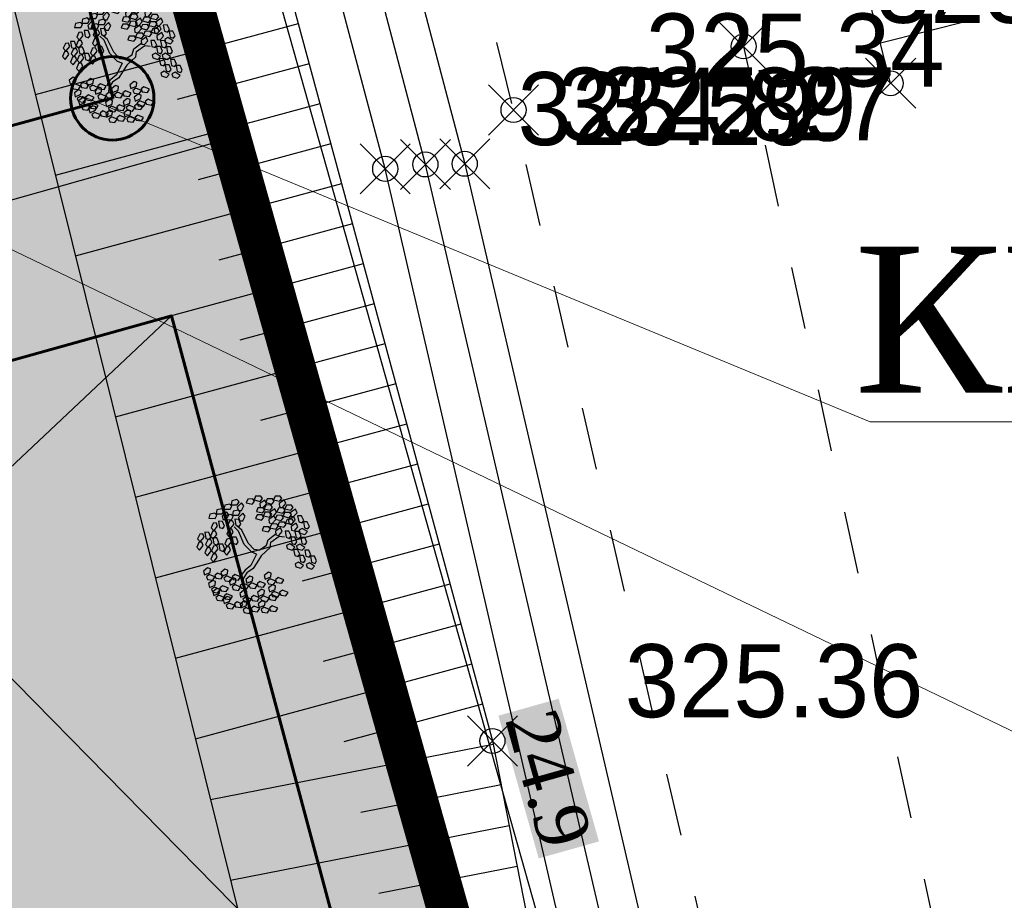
# Model space of a CAD drawing. Header units: metres. Extents: x 703769 to 722343, y 4313031 to 4317457.
# Tile 161 of 256: x 707631 to 707643, y 4314030 to 4314041. Entities that reach past the tile are written whole.
import ezdxf
from ezdxf import colors
from ezdxf.entities.mleader import LeaderData, LeaderLine
from ezdxf.math import Vec2, Vec3

# ---------------------------------------------------------------- set-up
doc = ezdxf.new("R2010")
doc.units = ezdxf.units.M
doc.header["$LTSCALE"] = 0.5
doc.header["$PDMODE"] = 35
doc.header["$PDSIZE"] = 0.3
doc.linetypes.add('JIS_09_08', pattern=[10.75, 8, -0.55, 0.55, -0.55, 0.55, -0.55])
doc.linetypes.add('Д_ТРОТ_ТРУБА', pattern=[3, 1.5, -1.5])
for name, color, linetype in [('(004) Точки рельефа', 7, 'Continuous'), ('(025) Дорога', 7, 'Continuous'), ('(027) Гидрография', 7, 'Continuous'), ('(035) Откосы', 7, 'Continuous'), ('zelen', 69, 'Continuous')]:
    doc.layers.add(name, color=color, linetype=linetype)
doc.layers.add('ВК_В1', color=134, linetype='Continuous', lineweight=40)
doc.layers.add('Граница УЧАСТКА', color=7, linetype='Continuous', lineweight=140)
doc.layers.add('Штрих ГАЗОН', color=7, linetype='Continuous', true_color=0xc8e389)
doc.styles.add('D-431', font='txt')
doc.styles.add('Interproekt', font='isocpeur.ttf', dxfattribs={"width": 0.95, "oblique": 15})
doc.styles.get("Standard").update_dxf_attribs({"font": 'times.ttf'})
doc.linetypes.add('FENCELINE1', pattern='A,6.35,-2.54,[133,ltypeshp.shx,S=2.54,R=0,X=-2.54,Y=0],-2.54,25.4', length=36.83)
doc.dimstyles.new('300', dxfattribs={"dimtxt": 2, "dimasz": 1.5, "dimexe": 0, "dimexo": 0, "dimgap": 1, "dimtad": 1, "dimzin": 0, "dimdsep": 46, "dimtxsty": 'Standard', "dimblk": 'OBLIQUE', "dimcen": 0, "dimclrd": 1, "dimclre": 1, "dimclrt": 1, "dimadec": 1, "dimazin": 0, "dimtfac": 1, "dimtofl": 0, "dimtmove": 0, "dimatfit": 3, "dimfxl": 3, "dimtfill": 2, "dimtfillclr": 7, "dimtolj": 1, "dimtzin": 0, "dimlwd": 25, "dimlwe": -1, "dimarcsym": 0})

# ---------------------------------------------------------------- blocks, each defined once
blk = doc.blocks.new('z_98')
at = {"color": 92, "linetype": 'Continuous'}
for p, q in [((-283.2, 404.3), (-250.4, 431.2)), ((-279.9, 379.9), (-283.2, 404.3)), ((-221.2, 417), (-250.6, 376)), ((-250.4, 431.2), (-221.2, 417)), ((-219.5, 428.9), (-186.7, 455.8)), ((-216.1, 404.5), (-219.5, 428.9)), ((-186.9, 400.7), (-216.1, 404.5)), ((-157.5, 441.6), (-186.9, 400.7)), ((-186.7, 455.8), (-157.5, 441.6)), ((-158.3, 378.5), (-125.5, 405.4)), ((-125.5, 405.4), (-96.3, 391.1)), ((-0.5, 417), (15.7, 456.2)), ((13.9, 397), (-0.5, 417)), ((41.5, 407.4), (13.9, 397)), ((15.7, 456.2), (48.2, 457.4)), ((48.2, 457.4), (41.5, 407.4)), ((55.8, 418.1), (67.1, 445.4)), ((87.8, 379.2), (55.8, 418.1)), ((67.1, 445.4), (91.5, 442.3)), ((109.1, 403.7), (87.8, 379.2)), ((91.5, 442.3), (109.1, 403.7)), ((110.1, 404.5), (126.3, 443.6)), ((124.5, 384.5), (110.1, 404.5)), ((126.3, 443.6), (158.8, 444.9)), ((158.8, 444.9), (152.1, 394.9)), ((166.4, 405.6), (177.7, 432.8)), ((198.5, 366.6), (166.4, 405.6)), ((177.7, 432.8), (202.2, 429.8)), ((183, 389.3), (199.3, 428.5)), ((199.3, 428.5), (231.7, 429.7)), ((202.2, 429.8), (219.7, 391.2)), ((231.7, 429.7), (225.1, 379.7)), ((239.4, 390.4), (250.6, 417.7)), ((250.6, 417.7), (275.1, 414.6)), ((275.1, 414.6), (292.6, 376)), ((-286.6, 358.5), (-236.6, 364.9)), ((-277.1, 327.5), (-286.6, 358.5)), ((-250.6, 376), (-279.9, 379.9)), ((-235.1, 321.8), (-277.1, 327.5)), ((-276, 297.8), (-243.1, 324.7)), ((-243.1, 324.7), (-214, 310.5)), ((-236.6, 364.9), (-219.5, 340.9)), ((-219.5, 340.9), (-235.1, 321.8)), ((-222, 353.8), (-189.2, 380.7)), ((-218.7, 329.4), (-222, 353.8)), ((-189.4, 325.5), (-218.7, 329.4)), ((-160, 366.5), (-189.4, 325.5)), ((-189.2, 380.7), (-160, 366.5)), ((-158.5, 321.1), (-125.7, 348)), ((-154.9, 354), (-158.3, 378.5)), ((-125.7, 350.2), (-154.9, 354)), ((-96.5, 333.7), (-125.9, 292.8)), ((-96.3, 391.1), (-125.7, 350.2)), ((-125.7, 348), (-96.5, 333.7)), ((-94.8, 345.7), (-61.9, 372.6)), ((-91.4, 321.3), (-94.8, 345.7)), ((-32.7, 358.4), (-62.2, 317.4)), ((-61.9, 372.6), (-32.7, 358.4)), ((48.9, 283.4), (65.2, 322.6)), ((63.3, 350.2), (74.5, 377.5)), ((95.3, 311.2), (63.3, 350.2)), ((65.2, 322.6), (97.6, 323.8)), ((74.5, 377.5), (99, 374.4)), ((97.6, 323.8), (90.9, 273.8)), ((116.5, 335.8), (95.3, 311.2)), ((99, 374.4), (116.5, 335.8)), ((152.1, 394.9), (124.5, 384.5)), ((173.9, 337.7), (185.1, 364.9)), ((205.9, 298.7), (173.9, 337.7)), ((197.5, 369.3), (183, 389.3)), ((185.1, 364.9), (209.6, 361.9)), ((225.1, 379.7), (197.5, 369.3)), ((219.7, 391.2), (198.5, 366.6)), ((227.1, 323.2), (205.9, 298.7)), ((209.6, 361.9), (227.1, 323.2)), ((271.4, 351.4), (239.4, 390.4)), ((246.8, 322.5), (258, 349.8)), ((278.8, 283.5), (246.8, 322.5)), ((258, 349.8), (282.5, 346.7)), ((268.4, 325.2), (284.7, 364.4)), ((282.8, 305.2), (268.4, 325.2)), ((292.6, 376), (271.4, 351.4)), ((282.5, 346.7), (300.1, 308.1)), ((284.7, 364.4), (317.1, 365.6)), ((317.1, 365.6), (310.4, 315.6)), ((324.7, 326.3), (336, 353.6)), ((356.8, 287.4), (324.7, 326.3)), ((336, 353.6), (360.5, 350.5)), ((360.5, 350.5), (378, 311.9)), ((-417.4, 281.5), (-388.4, 296.2)), ((-415.9, 239.1), (-417.4, 281.5)), ((-373.6, 248), (-394.4, 227)), ((-388.4, 296.2), (-373.6, 248)), ((-339.7, 273.2), (-306.9, 300.1)), ((-336.4, 248.7), (-339.7, 273.2)), ((-307.1, 244.9), (-336.4, 248.7)), ((-277.7, 285.8), (-307.1, 244.9)), ((-306.9, 300.1), (-277.7, 285.8)), ((-272.6, 273.4), (-276, 297.8)), ((-243.4, 269.5), (-272.6, 273.4)), ((-214, 310.5), (-243.4, 269.5)), ((-225.4, 308.1), (-175.4, 314.5)), ((-215.9, 277), (-225.4, 308.1)), ((-173.9, 271.4), (-215.9, 277)), ((-175.4, 314.5), (-158.3, 290.5)), ((-158.3, 290.5), (-173.9, 271.4)), ((-161.9, 275.3), (-111.9, 281.7)), ((-152.4, 244.3), (-161.9, 275.3)), ((-155.2, 296.6), (-158.5, 321.1)), ((-125.9, 292.8), (-155.2, 296.6)), ((-110.3, 238.6), (-152.4, 244.3)), ((-120.6, 224.7), (-87.8, 251.6)), ((-111.9, 281.7), (-94.8, 257.7)), ((-94.8, 257.7), (-110.3, 238.6)), ((-62.2, 317.4), (-91.4, 321.3)), ((-87.8, 251.6), (-58.6, 237.3)), ((63.3, 263.4), (48.9, 283.4)), ((90.9, 273.8), (63.3, 263.4)), ((105.3, 284.5), (116.5, 311.8)), ((137.3, 245.5), (105.3, 284.5)), ((112.7, 216.6), (123.9, 243.9)), ((116.5, 311.8), (141, 308.7)), ((123.9, 243.9), (148.4, 240.8)), ((136, 238), (152.2, 277.2)), ((158.5, 270.1), (137.3, 245.5)), ((141, 308.7), (158.5, 270.1)), ((152.2, 277.2), (184.7, 278.4)), ((184.7, 278.4), (178, 228.4)), ((192.3, 239.2), (203.6, 266.4)), ((203.6, 266.4), (228, 263.4)), ((228, 263.4), (245.6, 224.7)), ((300.1, 308.1), (278.8, 283.5)), ((310.4, 315.6), (282.8, 305.2)), ((332.2, 258.4), (343.4, 285.7)), ((364.2, 219.4), (332.2, 258.4)), ((343.4, 285.7), (367.9, 282.6)), ((378, 311.9), (356.8, 287.4)), ((357.4, 241.8), (389.9, 243)), ((385.4, 244), (364.2, 219.4)), ((367.9, 282.6), (385.4, 244)), ((389.9, 243), (383.2, 193)), ((-436.3, 215.9), (-407.3, 230.5)), ((-434.8, 173.5), (-436.3, 215.9)), ((-413.3, 161.4), (-434.8, 173.5)), ((-394.4, 227), (-415.9, 239.1)), ((-392.5, 182.3), (-413.3, 161.4)), ((-407.3, 230.5), (-392.5, 182.3)), ((-400.4, 143.1), (-375.2, 186.8)), ((-375.2, 186.8), (-345.8, 185.9)), ((-370.4, 155.4), (-341.4, 170.1)), ((-340, 161.9), (-369.9, 131.9)), ((-345.8, 185.9), (-340, 161.9)), ((-343.1, 227.4), (-293.1, 233.8)), ((-333.6, 196.3), (-343.1, 227.4)), ((-341.4, 170.1), (-326.6, 121.9)), ((-291.6, 190.7), (-333.6, 196.3)), ((-318.5, 139.5), (-285.7, 166.4)), ((-293.1, 233.8), (-276, 209.8)), ((-276, 209.8), (-291.6, 190.7)), ((-285.7, 166.4), (-256.5, 152.2)), ((-254.8, 164.2), (-222, 191.1)), ((-251.5, 139.8), (-254.8, 164.2)), ((-192.8, 176.9), (-222.2, 135.9)), ((-222, 191.1), (-192.8, 176.9)), ((-184.3, 200), (-151.5, 226.9)), ((-181, 175.6), (-184.3, 200)), ((-151.8, 171.7), (-181, 175.6)), ((-122.3, 212.7), (-151.8, 171.7)), ((-151.5, 226.9), (-122.3, 212.7)), ((-117.3, 200.2), (-120.6, 224.7)), ((-88.1, 196.4), (-117.3, 200.2)), ((-58.6, 237.3), (-88.1, 196.4)), ((144.7, 177.6), (112.7, 216.6)), ((150.4, 218.1), (136, 238)), ((165.9, 202.2), (144.7, 177.6)), ((148.4, 240.8), (165.9, 202.2)), ((178, 228.4), (150.4, 218.1)), ((224.3, 200.2), (192.3, 239.2)), ((199.8, 171.2), (211, 198.5)), ((231.8, 132.3), (199.8, 171.2)), ((211, 198.5), (235.5, 195.4)), ((245.6, 224.7), (224.3, 200.2)), ((235.5, 195.4), (253, 156.8)), ((256, 180), (272.2, 219.2)), ((270.4, 160.1), (256, 180)), ((298, 170.5), (270.4, 160.1)), ((272.2, 219.2), (304.7, 220.4)), ((304.7, 220.4), (298, 170.5)), ((312.3, 181.2), (323.6, 208.4)), ((344.3, 142.2), (312.3, 181.2)), ((323.6, 208.4), (348, 205.4)), ((341.1, 202.6), (357.4, 241.8)), ((355.6, 182.6), (341.1, 202.6)), ((365.6, 166.7), (344.3, 142.2)), ((348, 205.4), (365.6, 166.7)), ((383.2, 193), (355.6, 182.6)), ((397.5, 203.7), (408.7, 231)), ((429.5, 164.8), (397.5, 203.7)), ((404.9, 135.8), (416.2, 163.1)), ((408.7, 231), (433.2, 227.9)), ((416.2, 163.1), (440.7, 160)), ((450.8, 189.3), (429.5, 164.8)), ((433.2, 227.9), (450.8, 189.3)), ((-474, 77.2), (-445, 91.8)), ((-455.1, 142.8), (-426.1, 157.5)), ((-453.5, 100.4), (-455.1, 142.8)), ((-432, 88.3), (-453.5, 100.4)), ((-445, 91.8), (-430.2, 43.6)), ((-411.3, 109.2), (-432, 88.3)), ((-426.1, 157.5), (-411.3, 109.2)), ((-369.9, 131.9), (-400.4, 143.1)), ((-389.3, 89.8), (-360.3, 104.4)), ((-387.7, 47.4), (-389.3, 89.8)), ((-368.8, 113), (-370.4, 155.4)), ((-347.3, 100.9), (-368.8, 113)), ((-360.3, 104.4), (-345.5, 56.2)), ((-326.6, 121.9), (-347.3, 100.9)), ((-321.9, 93.8), (-271.9, 100.2)), ((-312.4, 62.7), (-321.9, 93.8)), ((-315.2, 115.1), (-318.5, 139.5)), ((-285.9, 111.3), (-315.2, 115.1)), ((-256.5, 152.2), (-285.9, 111.3)), ((-271.9, 100.2), (-254.8, 76.2)), ((-222.2, 135.9), (-251.5, 139.8)), ((-187.8, 154.3), (-137.8, 160.7)), ((-178.3, 123.2), (-187.8, 154.3)), ((-136.2, 117.6), (-178.3, 123.2)), ((-137.8, 160.7), (-120.6, 136.7)), ((-120.6, 136.7), (-136.2, 117.6)), ((159.5, 101.9), (175.8, 141)), ((174, 81.9), (159.5, 101.9)), ((201.6, 92.3), (174, 81.9)), ((175.8, 141), (208.2, 142.3)), ((208.2, 142.3), (201.6, 92.3)), ((215.9, 103), (227.1, 130.3)), ((247.9, 64), (215.9, 103)), ((227.1, 130.3), (251.6, 127.2)), ((253, 156.8), (231.8, 132.3)), ((269.1, 88.6), (247.9, 64)), ((251.6, 127.2), (269.1, 88.6)), ((319.8, 113.2), (331, 140.5)), ((351.8, 74.3), (319.8, 113.2)), ((331, 140.5), (355.5, 137.4)), ((373, 98.8), (351.8, 74.3)), ((355.5, 137.4), (373, 98.8)), ((378.4, 59), (394.6, 98.2)), ((394.6, 98.2), (427.1, 99.4)), ((436.9, 96.8), (404.9, 135.8)), ((427.1, 99.4), (420.4, 49.4)), ((434.7, 60.1), (446, 87.4)), ((458.2, 121.4), (436.9, 96.8)), ((440.7, 160), (458.2, 121.4)), ((446, 87.4), (470.4, 84.3)), ((470.4, 84.3), (488, 45.7)), ((-472.4, 34.8), (-474, 77.2)), ((-450.9, 22.6), (-472.4, 34.8)), ((-430.2, 43.6), (-450.9, 22.6)), ((-438, 4.4), (-412.9, 48.1)), ((-407.6, -6.8), (-438, 4.4)), ((-412.9, 48.1), (-383.4, 47.2)), ((-377.6, 23.2), (-407.6, -6.8)), ((-366.3, 35.3), (-387.7, 47.4)), ((-383.4, 47.2), (-377.6, 23.2)), ((-345.5, 56.2), (-366.3, 35.3)), ((-353.3, 17), (-328.2, 60.7)), ((-322.9, 5.8), (-353.3, 17)), ((-328.2, 60.7), (-298.7, 59.8)), ((-292.9, 35.8), (-322.9, 5.8)), ((-270.4, 57.1), (-312.4, 62.7)), ((-298.7, 59.8), (-292.9, 35.8)), ((-254.8, 76.2), (-270.4, 57.1)), ((223.3, 35.1), (234.5, 62.3)), ((255.3, -3.9), (223.3, 35.1)), ((234.5, 62.3), (259, 59.3)), ((276.6, 20.6), (255.3, -3.9)), ((259, 59.3), (276.6, 20.6)), ((288.9, 38.8), (305.2, 78)), ((303.4, 18.9), (288.9, 38.8)), ((331, 29.3), (303.4, 18.9)), ((305.2, 78), (337.6, 79.2)), ((337.6, 79.2), (331, 29.3)), ((345.3, 40), (356.5, 67.2)), ((377.3, 1), (345.3, 40)), ((356.5, 67.2), (381, 64.2)), ((398.5, 25.5), (377.3, 1)), ((392.8, 39), (378.4, 59)), ((381, 64.2), (398.5, 25.5)), ((420.4, 49.4), (392.8, 39)), ((466.7, 21.1), (434.7, 60.1)), ((442.2, -7.8), (453.4, 19.5)), ((453.4, 19.5), (477.9, 16.4)), ((488, 45.7), (466.7, 21.1)), ((477.9, 16.4), (495.4, -22.2)), ((-452.7, -52.7), (-427.5, -32.3)), ((-442.3, -93.9), (-452.7, -52.7)), ((-427.5, -32.3), (-402.9, -76.3)), ((-402.9, -76.3), (-418.7, -101.2)), ((-306.9, -90.5), (-281.6, -70.1)), ((-281.6, -70.1), (-257, -114.1)), ((168.9, -52), (185.2, -12.8)), ((183.4, -71.9), (168.9, -52)), ((211, -61.5), (183.4, -71.9)), ((185.2, -12.8), (217.6, -11.5)), ((217.6, -11.5), (211, -61.5)), ((225.3, -50.8), (236.5, -23.6)), ((257.3, -89.8), (225.3, -50.8)), ((236.5, -23.6), (261, -26.6)), ((278.5, -65.3), (257.3, -89.8)), ((261, -26.6), (278.5, -65.3)), ((277.1, -57), (293.4, -17.8)), ((291.6, -77), (277.1, -57)), ((319.2, -66.6), (291.6, -77)), ((293.4, -17.8), (325.9, -16.6)), ((325.9, -16.6), (319.2, -66.6)), ((333.5, -55.9), (344.7, -28.6)), ((365.5, -94.8), (333.5, -55.9)), ((344.7, -28.6), (369.2, -31.7)), ((352.7, -28), (364, -0.7)), ((384.7, -66.9), (352.7, -28)), ((364, -0.7), (388.4, -3.8)), ((386.8, -70.3), (365.5, -94.8)), ((369.2, -31.7), (386.8, -70.3)), ((406, -42.4), (384.7, -66.9)), ((388.4, -3.8), (406, -42.4)), ((474.2, -46.8), (442.2, -7.8)), ((495.4, -22.2), (474.2, -46.8)), ((-457.4, -120.9), (-432.1, -100.5)), ((-446.9, -162), (-457.4, -120.9)), ((-418.7, -101.2), (-442.3, -93.9)), ((-432.1, -100.5), (-407.5, -144.5)), ((-407.5, -144.5), (-423.3, -169.3)), ((-406.8, -184.5), (-391.5, -136.4)), ((-391.5, -136.4), (-362.5, -131.1)), ((-351.8, -153.3), (-374.7, -189)), ((-365.6, -181.4), (-340.4, -160.9)), ((-362.5, -131.1), (-351.8, -153.3)), ((-361, -113.2), (-335.7, -92.8)), ((-350.5, -154.3), (-361, -113.2)), ((-326.9, -161.6), (-350.5, -154.3)), ((-340.4, -160.9), (-315.7, -204.9)), ((-335.7, -92.8), (-311.1, -136.8)), ((-311.1, -136.8), (-326.9, -161.6)), ((-311.5, -158.7), (-286.2, -138.3)), ((-301, -199.8), (-311.5, -158.7)), ((-296.4, -131.6), (-306.9, -90.5)), ((-272.8, -139), (-296.4, -131.6)), ((-286.2, -138.3), (-261.6, -182.3)), ((-257, -114.1), (-272.8, -139)), ((-198.6, -115.8), (-173.4, -95.3)), ((-188.1, -156.9), (-198.6, -115.8)), ((-164.6, -164.2), (-188.1, -156.9)), ((-173.4, -95.3), (-148.7, -139.3)), ((-148.7, -139.3), (-164.6, -164.2)), ((232.7, -118.7), (243.9, -91.5)), ((264.7, -157.7), (232.7, -118.7)), ((243.9, -91.5), (268.4, -94.5)), ((286, -133.2), (264.7, -157.7)), ((268.4, -94.5), (286, -133.2)), ((340.9, -123.8), (352.2, -96.5)), ((372.9, -162.8), (340.9, -123.8)), ((352.2, -96.5), (376.6, -99.6)), ((394.2, -138.2), (372.9, -162.8)), ((376.6, -99.6), (394.2, -138.2)), ((-423.3, -169.3), (-446.9, -162)), ((-410.4, -206.6), (-385.2, -186.1)), ((-399.9, -247.7), (-410.4, -206.6)), ((-374.7, -189), (-406.8, -184.5)), ((-385.2, -186.1), (-360.5, -230.1)), ((-360.5, -230.1), (-376.4, -255)), ((-355.1, -222.5), (-365.6, -181.4)), ((-331.6, -229.8), (-355.1, -222.5)), ((-315.7, -204.9), (-331.6, -229.8)), ((-315.1, -245), (-299.7, -196.9)), ((-277.4, -207.1), (-301, -199.8)), ((-299.7, -196.9), (-270.7, -191.5)), ((-260, -213.8), (-282.9, -249.5)), ((-261.6, -182.3), (-277.4, -207.1)), ((-270.7, -191.5), (-260, -213.8)), ((-261, -222.3), (-245.6, -174.2)), ((-228.8, -226.8), (-261, -222.3)), ((-259.8, -244.4), (-234.6, -223.9)), ((-245.6, -174.2), (-216.6, -168.9)), ((-234.6, -223.9), (-209.9, -267.9)), ((-205.9, -191.1), (-228.8, -226.8)), ((-216.6, -168.9), (-205.9, -191.1)), ((-203.2, -183.9), (-178, -163.5)), ((-192.8, -225), (-203.2, -183.9)), ((-200.9, -249.4), (-175.7, -228.9)), ((-169.2, -232.4), (-192.8, -225)), ((-178, -163.5), (-153.3, -207.5)), ((-175.7, -228.9), (-151.1, -272.9)), ((-153.3, -207.5), (-169.2, -232.4)), ((-152.7, -247.5), (-137.4, -199.5)), ((-137.4, -199.5), (-108.4, -194.1)), ((-97.7, -216.3), (-120.6, -252)), ((-108.4, -194.1), (-97.7, -216.3)), ((-415, -274.7), (-389.8, -254.3)), ((-404.5, -315.8), (-415, -274.7)), ((-381, -323.2), (-404.5, -315.8)), ((-376.4, -255), (-399.9, -247.7)), ((-389.8, -254.3), (-365.1, -298.3)), ((-365.1, -298.3), (-381, -323.2)), ((-364.5, -338.3), (-349.2, -290.3)), ((-349.2, -290.3), (-320.2, -284.9)), ((-309.4, -307.1), (-332.3, -342.8)), ((-320.2, -284.9), (-309.4, -307.1)), ((-318.6, -342.8), (-293.3, -322.3)), ((-282.9, -249.5), (-315.1, -245)), ((-313.9, -274.6), (-288.7, -254.2)), ((-303.5, -315.7), (-313.9, -274.6)), ((-279.9, -323), (-303.5, -315.7)), ((-293.3, -322.3), (-268.7, -366.3)), ((-288.7, -254.2), (-264, -298.2)), ((-264, -298.2), (-279.9, -323)), ((-264.4, -312.5), (-239.2, -292.1)), ((-253.9, -353.6), (-264.4, -312.5)), ((-249.3, -285.5), (-259.8, -244.4)), ((-225.8, -292.8), (-249.3, -285.5)), ((-239.2, -292.1), (-214.5, -336.1)), ((-209.9, -267.9), (-225.8, -292.8)), ((-205.6, -317.6), (-180.3, -297.1)), ((-195.1, -358.7), (-205.6, -317.6)), ((-190.5, -290.5), (-200.9, -249.4)), ((-166.9, -297.8), (-190.5, -290.5)), ((-180.3, -297.1), (-155.7, -341.1)), ((-151.1, -272.9), (-166.9, -297.8)), ((-120.6, -252), (-152.7, -247.5)), ((-116.7, -274.4), (-66.5, -269.6)), ((-108.2, -305.7), (-116.7, -274.4)), ((-66.4, -312.7), (-108.2, -305.7)), ((-66.5, -269.6), (-50.2, -294.1)), ((-50.2, -294.1), (-66.4, -312.7)), ((-56.2, -306.1), (-6, -301.4)), ((-47.7, -337.5), (-56.2, -306.1)), ((-6.9, -283.5), (-0.1, -254.8)), ((30.9, -317), (-6.9, -283.5)), ((-6, -301.4), (10.3, -325.9)), ((-0.1, -254.8), (24.6, -254)), ((24.6, -254), (48, -289.4)), ((48, -289.4), (30.9, -317)), ((45.7, -302.1), (95.9, -297.3)), ((54.2, -333.4), (45.7, -302.1)), ((95.9, -297.3), (112.2, -321.9)), ((112.2, -321.9), (96, -340.4)), ((155.5, -311.2), (162.3, -282.5)), ((193.2, -344.7), (155.5, -311.2)), ((162.3, -282.5), (186.9, -281.7)), ((186.9, -281.7), (210.3, -317.1)), ((210.3, -317.1), (193.2, -344.7)), ((-332.3, -342.8), (-364.5, -338.3)), ((-308.1, -383.9), (-318.6, -342.8)), ((-284.5, -391.2), (-308.1, -383.9)), ((-268.7, -366.3), (-284.5, -391.2)), ((-268, -406.4), (-252.7, -358.3)), ((-230.4, -360.9), (-253.9, -353.6)), ((-252.7, -358.3), (-223.7, -352.9)), ((-213, -375.1), (-235.9, -410.9)), ((-214.5, -336.1), (-230.4, -360.9)), ((-223.7, -352.9), (-213, -375.1)), ((-213.9, -376.1), (-198.6, -328)), ((-181.8, -380.6), (-213.9, -376.1)), ((-198.6, -328), (-169.6, -322.7)), ((-171.5, -366), (-195.1, -358.7)), ((-158.9, -344.9), (-181.8, -380.6)), ((-155.7, -341.1), (-171.5, -366)), ((-169.6, -322.7), (-158.9, -344.9)), ((-155.1, -381.1), (-139.7, -333.1)), ((-122.9, -385.6), (-155.1, -381.1)), ((-139.7, -333.1), (-110.7, -327.7)), ((-100, -349.9), (-122.9, -385.6)), ((-110.7, -327.7), (-100, -349.9)), ((-101, -417.1), (-94.2, -388.4)), ((-94.2, -388.4), (-69.6, -387.6)), ((-93.1, -352.5), (-42.9, -347.7)), ((-84.7, -383.8), (-93.1, -352.5)), ((-42.8, -390.9), (-84.7, -383.8)), ((-69.6, -387.6), (-46.2, -423)), ((-5.9, -344.5), (-47.7, -337.5)), ((-42.9, -347.7), (-26.6, -372.3)), ((-26.6, -372.3), (-42.8, -390.9)), ((-32.7, -384.3), (17.5, -379.5)), ((-24.2, -415.6), (-32.7, -384.3)), ((10.3, -325.9), (-5.9, -344.5)), ((16.7, -361.6), (23.5, -332.9)), ((54.4, -395.1), (16.7, -361.6)), ((17.5, -379.5), (33.9, -404)), ((23.5, -332.9), (48.1, -332.1)), ((48.1, -332.1), (71.5, -367.5)), ((96, -340.4), (54.2, -333.4)), ((71.5, -367.5), (54.4, -395.1)), ((76.3, -387.8), (126.5, -383)), ((84.8, -419.1), (76.3, -387.8)), ((106.1, -333.9), (156.4, -329.1)), ((114.6, -365.2), (106.1, -333.9)), ((156.5, -372.2), (114.6, -365.2)), ((126.5, -383), (142.8, -407.6)), ((156.4, -329.1), (172.7, -353.6)), ((172.7, -353.6), (156.5, -372.2)), ((186.1, -396.9), (192.9, -368.2)), ((223.8, -430.4), (186.1, -396.9)), ((192.9, -368.2), (217.5, -367.4)), ((217.5, -367.4), (240.9, -402.8)), ((240.9, -402.8), (223.8, -430.4)), ((-235.9, -410.9), (-268, -406.4)), ((-210.8, -408), (-160.6, -403.2)), ((-202.3, -439.3), (-210.8, -408)), ((-160.5, -446.3), (-202.3, -439.3)), ((-160.6, -403.2), (-144.3, -427.8)), ((-144.3, -427.8), (-160.5, -446.3)), ((-150.3, -439.8), (-100.1, -435)), ((-141.9, -471.1), (-150.3, -439.8)), ((-100, -478.1), (-141.9, -471.1)), ((-63.3, -450.6), (-101, -417.1)), ((-100.1, -435), (-83.8, -459.5)), ((-83.8, -459.5), (-100, -478.1)), ((-46.2, -423), (-63.3, -450.6)), ((17.7, -422.6), (-24.2, -415.6)), ((33.9, -404), (17.7, -422.6)), ((126.6, -426.2), (84.8, -419.1)), ((142.8, -407.6), (126.6, -426.2)), ((136.8, -419.6), (187, -414.8)), ((145.3, -450.9), (136.8, -419.6)), ((187.1, -457.9), (145.3, -450.9)), ((187, -414.8), (203.3, -439.3)), ((203.3, -439.3), (187.1, -457.9))]:
    blk.add_line(p, q, dxfattribs=at)
at = {"color": 33, "linetype": 'Continuous'}
for p, q in [((122.4, 158.8), (145.9, 174)), ((127.1, 118.5), (162.4, 161.3)), ((162.4, 161.3), (202.4, 174)), ((-221.2, 63), (-265.9, 93.3)), ((-221.2, 90.7), (-263.6, 116)), ((-103.5, 75.6), (-221.2, 90.7)), ((77.7, 70.6), (101.2, 126)), ((101.2, 126), (122.4, 158.8)), ((105.9, 58), (127.1, 118.5)), ((-105.9, 42.8), (-221.2, 63)), ((-42.3, 10.1), (-105.9, 42.8)), ((-25.9, 32.8), (-103.5, 75.6)), ((-25.9, -27.8), (-42.3, 10.1)), ((0, 0), (-25.9, 32.8)), ((0, 0), (77.7, 70.6)), ((23.5, -32.8), (68.3, 17.6)), ((68.3, 17.6), (105.9, 58)), ((-25.9, -27.8), (-47, -98.4)), ((23.5, -32.8), (-21.2, -121.1)), ((-87.1, -123.6), (-120, -204.3)), ((-61.2, -138.7), (-91.8, -216.8)), ((-47, -98.4), (-87.1, -123.6)), ((-21.2, -121.1), (-61.2, -138.7)), ((-91.8, -216.8), (-73, -257.2))]:
    blk.add_line(p, q, dxfattribs=at)
blk = doc.blocks.new('_Oblique')
at = {"color": 0, "linetype": 'ByBlock', "lineweight": -2}
blk.add_line((-0.5, -0.5), (0.5, 0.5), dxfattribs=at)
blk = doc.blocks.new('*D455')
at = {"transparency": 16777216}
for p, q in [((707633.267, 4314039.943), (707633.434, 4314039.353)), ((707625.178, 4314037.839), (707625.391, 4314037.084))]:
    blk.add_line(p, q, dxfattribs=at)
at = {"lineweight": 25, "transparency": 16777216}
blk.add_line((707625.391, 4314037.084), (707633.434, 4314039.353), dxfattribs=at)
at = {"layer": 'Defpoints', "color": 0, "lineweight": 30, "transparency": 16777216}
for p in [(707633.267, 4314039.943), (707633.434, 4314039.353), (707625.178, 4314037.839)]:
    blk.add_point(p, dxfattribs=at)
at = {"lineweight": 25, "transparency": 16777216, "xscale": 0.375, "yscale": 0.375, "zscale": 0.375}
for p, rotation in [((707633.434, 4314039.353), 15.75716567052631), ((707625.391, 4314037.084), 195.7571656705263)]:
    blk.add_blockref('_Oblique', p, dxfattribs=dict(at, rotation=rotation))
at = {"lineweight": 30, "transparency": 16777216, "insert": (707629.258, 4314038.766), "char_height": 0.625, "attachment_point": 5, "rotation": 15.7572, "bg_fill": 1, "box_fill_scale": 1.1, "bg_fill_color": 7, "bg_fill_true_color": 16777215, "bg_fill_transparency": 0}
blk.add_mtext('\\A1;8.4', dxfattribs=at)
blk = doc.blocks.new('*D474')
at = {"transparency": 16777216}
for p, q in [((707632.342, 4314043.222), (707633.317, 4314043.498)), ((707639.1, 4314019.275), (707640.076, 4314019.55))]:
    blk.add_line(p, q, dxfattribs=at)
at = {"lineweight": 25, "transparency": 16777216}
blk.add_line((707633.317, 4314043.498), (707640.076, 4314019.55), dxfattribs=at)
at = {"layer": 'Defpoints', "color": 0, "lineweight": 30, "transparency": 16777216}
for p in [(707632.342, 4314043.222), (707640.076, 4314019.55), (707639.1, 4314019.275)]:
    blk.add_point(p, dxfattribs=at)
at = {"lineweight": 25, "transparency": 16777216, "xscale": 0.375, "yscale": 0.375, "zscale": 0.375}
for p, rotation in [((707633.317, 4314043.498), 105.7599447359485), ((707640.076, 4314019.55), 285.7599447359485)]:
    blk.add_blockref('_Oblique', p, dxfattribs=dict(at, rotation=rotation))
at = {"lineweight": 30, "transparency": 16777216, "insert": (707637.244, 4314031.678), "char_height": 0.625, "attachment_point": 5, "rotation": 285.7599, "bg_fill": 1, "box_fill_scale": 1.1, "bg_fill_color": 7, "bg_fill_true_color": 16777215, "bg_fill_transparency": 0}
blk.add_mtext('\\A1;24.9', dxfattribs=at)
blk = doc.blocks.new('_Dot')
at = {"color": 0, "linetype": 'ByBlock', "lineweight": -2}
blk.add_line((-0.5, 0), (-1, 0), dxfattribs=at)
at = {"color": 0, "linetype": 'ByBlock', "const_width": 0.5}
blk.add_lwpolyline([(-0.25, 0, 1), (0.25, 0, 1)], format="xyb", close=True, dxfattribs=at)
blk = doc.blocks.new('A$C136d4e68')
at = {"layer": 'Штрих ГАЗОН', "lineweight": 0, "transparency": 33554610}
h = blk.add_hatch(color=64, dxfattribs=at)
h.dxf.hatch_style = 1
edge = h.paths.add_edge_path()
edge.add_line((-21.275, 23.23), (-21.411, 23.711))
edge.add_arc((-20.93, 23.847), 0.5, 105.76, 195.76, ccw=False)
edge.add_line((-21.066, 24.328), (-4.223, 29.081))
edge.add_line((-4.223, 29.081), (2.535, 5.134))
edge.add_line((2.535, 5.134), (-19.601, -1.113))
edge.add_line((-19.601, -1.113), (-29.65, 34.496))
edge.add_line((-29.65, 34.496), (-7.515, 40.743))
edge.add_line((-7.515, 40.743), (-5.038, 31.968))
edge.add_line((-5.038, 31.968), (-12.796, 29.779))
edge.add_arc((-12.931, 30.26), 0.5, 195.76, 285.76, ccw=False)
edge.add_line((-13.413, 30.125), (-13.929, 31.953))
edge.add_line((-13.929, 31.953), (-8.635, 33.447))
edge.add_line((-8.635, 33.447), (-9.613, 36.912))
edge.add_line((-9.613, 36.912), (-14.906, 35.418))
edge.add_line((-14.906, 35.418), (-15.314, 36.862))
edge.add_arc((-15.795, 36.726), 0.5, 15.76, 105.76)
edge.add_line((-15.931, 37.207), (-26.941, 34.1))
edge.add_arc((-26.805, 33.619), 0.5, 105.76, 195.76)
edge.add_line((-27.286, 33.483), (-18.73, 3.16))
edge.add_arc((-18.249, 3.296), 0.5, 195.76, 285.76)
edge.add_line((-18.113, 2.815), (-13.49, 4.121))
edge.add_line((-13.49, 4.121), (-7.141, 5.924))
edge.add_line((-7.141, 5.924), (-8.475, 10.639))
edge.add_line((-8.475, 10.639), (-14.824, 8.836))
edge.add_line((-14.824, 8.836), (-14.171, 6.527))
edge.add_line((-14.171, 6.527), (-15.902, 6.037))
edge.add_arc((-16.038, 6.518), 0.5, 195.76, 285.76, ccw=False)
edge.add_line((-16.519, 6.383), (-17.853, 11.103))
edge.add_line((-17.853, 11.103), (-8.572, 13.723))
edge.add_line((-8.572, 13.723), (-11.994, 25.849))
edge.add_line((-11.994, 25.849), (-21.275, 23.23))
h.paths.add_polyline_path([(-5.842, 8.675), (-6.548, 11.177), (-4.046, 11.883), (-3.34, 9.381)], flags=16)
at = {"color": 1, "linetype": 'FENCELINE1', "lineweight": 30, "ltscale": 0.08, "elevation": -323.008}
blk.add_lwpolyline([(-5.038, 31.969), (-7.514, 40.743), (-29.65, 34.496), (-19.601, -1.113), (2.535, 5.134), (-4.223, 29.081)], dxfattribs=at)
at = {"layer": 'Граница УЧАСТКА', "linetype": 'JIS_09_08', "lineweight": 30, "ltscale": 1.5, "const_width": 0.5, "elevation": -646.955}
blk.add_lwpolyline([(2.535, 5.134), (-7.514, 40.743), (-29.65, 34.496), (-19.601, -1.113)], close=True, dxfattribs=at)
at = {"layer": 'zelen', "xscale": -0.001463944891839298, "yscale": 0.001463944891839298, "zscale": 0.001463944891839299, "rotation": 105.7600439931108}
for p in [(-4.425, 26.109, -323.008), (-2.815, 20.229, -323.008)]:
    blk.add_blockref('z_98', p, dxfattribs=at)
at = {"color": 4, "lineweight": 30}
for base, p1, p2, angle, picture, middle in [((3.511, 5.409, -323.008), (-4.223, 29.081, -323.008), (2.535, 5.134, -323.008), 105.7599, '*D474', (0.679, 17.537, -323.008)), ((-3.131, 25.212, -323.008), (-11.387, 23.698, -323.008), (-3.298, 25.803, -323.008), 15.7572, '*D455', (-7.307, 24.625, -323.008))]:
    dim = blk.add_linear_dim(base=base, p1=p1, p2=p2, angle=angle, dimstyle='300', override={"dimtmove": 1}, dxfattribs=at)
    dim.commit()
    dim.dimension.update_dxf_attribs({"geometry": picture, "text_midpoint": middle, "insert": (-707636.565, -4314014.141)})

msp = doc.modelspace()

# ---------------------------------------------------------------- linework, layer by layer
at = {"layer": '(025) Дорога', "linetype": 'Д_ТРОТ_ТРУБА', "flags": 128}
for points, elevation in [([(707616.102, 4314129.165), (707625.383, 4314096.379), (707632.154, 4314067.099), (707639.587, 4314040.453), (707646.578, 4314008.188)], 324.954), ([(707644.238, 4314007.617), (707636.829, 4314039.691), (707630.117, 4314066.742), (707623.247, 4314095.339), (707613.834, 4314128.532)], 325.112)]:
    msp.add_lwpolyline(points, dxfattribs=dict(at, elevation=elevation))
at = {"layer": '(027) Гидрография', "flags": 128}
for points, elevation in [([(707611.848, 4314129.766), (707621.838, 4314094.089), (707628.891, 4314066.923), (707636.245, 4314039.046), (707642.34, 4314012.896)], 324.934), ([(707641.334, 4314012.856), (707635.291, 4314038.986), (707627.894, 4314066.767), (707620.814, 4314093.795), (707610.976, 4314129.615)], 325.064)]:
    msp.add_lwpolyline(points, dxfattribs=dict(at, elevation=elevation))
at = {"layer": '(027) Гидрография', "color": 4, "elevation": 324.773, "flags": 128}
msp.add_lwpolyline([(707641.754, 4314013.37), (707635.773, 4314039.038), (707628.432, 4314066.87), (707621.404, 4314093.943), (707611.379, 4314129.665)], dxfattribs=at)
at = {"layer": '(035) Откосы'}
for p, q in [((707641.227, 4314040.494, 325.084), (707642.305, 4314040.767, 325.084)), ((707634.248, 4314040.724, 324.916), (707631.097, 4314039.871, 324.916)), ((707634.378, 4314040.244, 324.916), (707632.798, 4314039.816, 324.916)), ((707634.508, 4314039.765, 324.916), (707631.337, 4314038.906, 324.916)), ((707634.638, 4314039.285, 324.916), (707633.048, 4314038.854, 324.916)), ((707634.768, 4314038.806, 324.916), (707631.577, 4314037.941, 324.916)), ((707634.898, 4314038.326, 324.916), (707633.297, 4314037.892, 324.916)), ((707635.028, 4314037.846, 324.916), (707631.816, 4314036.977, 324.916)), ((707635.158, 4314037.367, 324.916), (707633.547, 4314036.931, 324.916)), ((707635.288, 4314036.887, 324.916), (707632.056, 4314036.012, 324.916)), ((707635.417, 4314036.408, 324.916), (707633.797, 4314035.969, 324.916)), ((707635.547, 4314035.928, 324.916), (707632.296, 4314035.047, 324.916)), ((707635.677, 4314035.448, 324.916), (707634.046, 4314035.007, 324.916)), ((707635.807, 4314034.969, 324.916), (707632.536, 4314034.083, 324.916)), ((707635.937, 4314034.489, 324.916), (707634.296, 4314034.045, 324.916)), ((707636.067, 4314034.01, 324.916), (707632.775, 4314033.118, 324.916)), ((707636.197, 4314033.53, 324.916), (707634.546, 4314033.083, 324.916)), ((707636.327, 4314033.05, 324.916), (707633.015, 4314032.153, 324.916)), ((707636.457, 4314032.571, 324.916), (707634.796, 4314032.121, 324.916)), ((707636.584, 4314032.09, 324.916), (707633.196, 4314031.425, 324.916)), ((707636.679, 4314031.603, 324.916), (707634.998, 4314031.273, 324.916)), ((707636.775, 4314031.115, 324.916), (707633.436, 4314030.46, 324.916)), ((707636.871, 4314030.628, 324.916), (707635.213, 4314030.302, 324.916))]:
    msp.add_line(p, q, dxfattribs=at)
at = {"layer": '(035) Откосы', "flags": 128}
for points, elevation in [([(707641.349, 4314040.011), (707634.199, 4314068.192), (707627.052, 4314095.498), (707616.727, 4314130.852)], 325.084), ([(707596.83, 4314036.742), (707626.602, 4314049.978), (707630.019, 4314051.655), (707631.496, 4314047.073), (707633.316, 4314044.167), (707636.576, 4314032.13), (707640.509, 4314012.1)], 324.916), ([(707599.083, 4314032.54), (707627.743, 4314046.79), (707630.582, 4314041.945), (707634.402, 4314026.571), (707636.565, 4314014.141)], 323.008)]:
    msp.add_lwpolyline(points, dxfattribs=dict(at, elevation=elevation))
at = {"color": 36, "lineweight": 60, "elevation": 324.916, "flags": 128}
msp.add_lwpolyline([(707627.516, 4314048.552), (707629.548, 4314049.097), (707632.031, 4314039.83)], dxfattribs=at)
at = {"color": 36, "lineweight": 60, "flags": 128}
msp.add_lwpolyline([(707632.029, 4314039.836), (707630.408, 4314039.395)], dxfattribs=at)
at = {"color": 7, "lineweight": 60, "elevation": 324.916, "flags": 128}
msp.add_lwpolyline([(707627.549, 4314038.494), (707626.752, 4314038.28), (707627.431, 4314035.746), (707632.729, 4314037.224), (707636.616, 4314022.718), (707640.685, 4314007.531), (707643.897, 4313994.42), (707648.504, 4313975.49), (707651.889, 4313962.858)], dxfattribs=at)
at = {"color": 36, "lineweight": 60}
msp.add_circle((707632.02, 4314039.831), 0.5, dxfattribs=at)
at = {"color": 0, "linetype": 'ByBlock', "lineweight": -2, "transparency": 16777216}
for p in [(707639.587, 4314040.453, 325.304), (707641.349, 4314040.011, 325.379), (707636.829, 4314039.691, 325.342), (707636.245, 4314039.046, 325.267), (707635.291, 4314038.986, 325.29), (707635.773, 4314039.038, 324.894), (707636.576, 4314032.13, 325.359)]:
    msp.add_point(p, dxfattribs=at)

# ---------------------------------------------------------------- block references
at = {"color": 1, "lineweight": 40}
msp.add_blockref('A$C136d4e68', (707636.565, 4314014.141, 323.008), dxfattribs=at)

# ---------------------------------------------------------------- texts
at = {"layer": '(004) Точки рельефа', "style": 'D-431'}
for s, p in [('325.30', (707641.173, 4314040.735, 325.304)), ('325.34', (707638.415, 4314039.972, 325.342)), ('324.89', (707637.359, 4314039.322, 324.894)), ('325.27', (707637.831, 4314039.327, 325.267)), ('325.29', (707636.877, 4314039.27, 325.29)), ('325.36', (707638.162, 4314032.415, 325.359))]:
    msp.add_text(s, height=0.875, dxfattribs=at).set_placement(p)

# ---------------------------------------------------------------- next in the draw order: leaders
at = {"layer": 'ВК_В1', "color": 7, "lineweight": 13}
ml = msp.add_multileader_mtext('Standard', dxfattribs=at)
ml.set_content('{\\fTimes New Roman|b0|i0|c204|p18;\\Q0;\\W1;КК-\\fTimes New Roman|b0|i0|c0|p18;45}', color=7, style='Interproekt')
ml.set_leader_properties(color=256, linetype='Continuous', lineweight=13)
ml.set_arrow_properties(name='DOT')
ml.build(insert=Vec2(0, 0))
ml.multileader.update_dxf_attribs({"text_left_attachment_type": 6, "text_right_attachment_type": 6, "dogleg_length": 0, "arrow_head_size": 0.00144})
ctx = ml.context
ctx.base_point, ctx.char_height, ctx.arrow_head_size, ctx.landing_gap_size, ctx.plane_origin = Vec3(707641.102, 4314035.953), 1.75, 0.00144, 0.0008, Vec3(708512.159, 4314075.974)
ctx.left_attachment, ctx.right_attachment, ctx.text_align_type = 6, 6, 1
notes = []
notes.append((ctx, [(0, (1, 1, 0), (707641.102, 4314035.953), (1, 0), 0, [(0, [(707631.658, 4314039.856)], 0, [])])]))
ctx.mtext.insert, ctx.mtext.rotation, ctx.mtext.width, ctx.mtext.alignment, ctx.mtext.flow_direction = Vec3(707644.44, 4314038.053), 6.283185, 3.59135, 2, 5
ctx.mtext.has_bg_fill, ctx.mtext.bg_color, ctx.mtext.bg_scale_factor, ctx.mtext.bg_transparency, ctx.mtext.use_window_bg_color = 1, -1027028792, 1.5, 0, 1
for ctx, leaders in notes:
    for number, flags, end, landing, length, lines in leaders:
        leader = LeaderData()
        leader.index, (leader.has_last_leader_line, leader.has_dogleg_vector, leader.attachment_direction) = number, flags
        leader.last_leader_point, leader.dogleg_vector, leader.dogleg_length = Vec3(end), Vec3(landing), length
        for number, points, colour, breaks in lines:
            line = LeaderLine()
            line.index, line.vertices, line.color, line.breaks = number, Vec3.list(points), colors.encode_raw_color(colour), breaks
            leader.lines.append(line)
        ctx.leaders.append(leader)

# ---------------------------------------------------------------- next in the draw order: leaders
ml = msp.add_multileader_mtext('Standard', dxfattribs=at)
ml.set_content('{\\fTimes New Roman|b0|i0|c204|p18;\\Q0;\\W1;КК-\\fTimes New Roman|b0|i0|c0|p18;47}', color=7, style='Interproekt')
ml.set_leader_properties(color=256, linetype='Continuous', lineweight=13)
ml.set_arrow_properties(name='DOT')
ml.build(insert=Vec2(0, 0))
ml.multileader.update_dxf_attribs({"text_left_attachment_type": 6, "text_right_attachment_type": 6, "dogleg_length": 0, "arrow_head_size": 0.00144})
ctx = ml.context
ctx.base_point, ctx.char_height, ctx.arrow_head_size, ctx.landing_gap_size, ctx.plane_origin = Vec3(707641.032, 4314022.487, 324.916), 1.75, 0.00144, 0.0008, Vec3(708503.473, 4314071.93, 324.916)
ctx.left_attachment, ctx.right_attachment, ctx.text_align_type = 6, 6, 1
notes = []
notes.append((ctx, [(0, (1, 1, 0), (707641.032, 4314022.487, 324.916), (1, 0), 0, [(0, [(707627.221, 4314036.53, 324.916)], 0, [])])]))
ctx.mtext.insert, ctx.mtext.rotation, ctx.mtext.width, ctx.mtext.alignment, ctx.mtext.flow_direction = Vec3(707644.398, 4314024.587, 324.916), 6.283185, 3.59135, 2, 5
ctx.mtext.has_bg_fill, ctx.mtext.bg_color, ctx.mtext.bg_scale_factor, ctx.mtext.bg_transparency, ctx.mtext.use_window_bg_color = 1, -1027028792, 1.5, 0, 1
for ctx, leaders in notes:
    for number, flags, end, landing, length, lines in leaders:
        leader = LeaderData()
        leader.index, (leader.has_last_leader_line, leader.has_dogleg_vector, leader.attachment_direction) = number, flags
        leader.last_leader_point, leader.dogleg_vector, leader.dogleg_length = Vec3(end), Vec3(landing), length
        for number, points, colour, breaks in lines:
            line = LeaderLine()
            line.index, line.vertices, line.color, line.breaks = number, Vec3.list(points), colors.encode_raw_color(colour), breaks
            leader.lines.append(line)
        ctx.leaders.append(leader)

# ---------------------------------------------------------------- next in the draw order: leaders
ml = msp.add_multileader_mtext('Standard', dxfattribs=at)
ml.set_content('{\\fTimes New Roman|b0|i0|c204|p18;\\Q0;\\W1;Канализационно\\fTimes New Roman|b0|i0|c0|p18;-\\P\\fTimes New Roman|b0|i0|c204|p18;насосная станция\\P\\fTimes New Roman|b0|i0|c0|p18;30\\fTimes New Roman|b0|i0|c204|p18;м\\fTimes New Roman|b0|i0|c0|p18;3/\\fTimes New Roman|b0|i0|c204|p18;ч\\fTimes New Roman|b0|i0|c0|p18;. \\fTimes New Roman|b0|i0|c204|p18;№2}', color=7, style='Interproekt')
ml.set_leader_properties(color=256, linetype='Continuous', lineweight=13)
ml.set_arrow_properties(name='DOT')
ml.build(insert=Vec2(0, 0))
ml.multileader.update_dxf_attribs({"text_left_attachment_type": 6, "text_right_attachment_type": 6, "dogleg_length": 0, "arrow_head_size": 0.00144})
ctx = ml.context
ctx.base_point, ctx.char_height, ctx.arrow_head_size, ctx.landing_gap_size, ctx.plane_origin = Vec3(707644.698, 4314031.338), 1.75, 0.00144, 0.0008, Vec3(708516.134, 4314074.89)
ctx.left_attachment, ctx.right_attachment, ctx.text_align_type = 6, 6, 1
notes = []
notes.append((ctx, [(0, (1, 1, 0), (707644.698, 4314031.338), (1, 0), 0, [(0, [(707629.258, 4314038.766)], 0, [])])]))
ctx.mtext.insert, ctx.mtext.rotation, ctx.mtext.width, ctx.mtext.alignment, ctx.mtext.flow_direction = Vec3(707654.261, 4314033.438), 6.283185, 19.19937, 2, 5
ctx.mtext.has_bg_fill, ctx.mtext.bg_color, ctx.mtext.bg_scale_factor, ctx.mtext.bg_transparency, ctx.mtext.use_window_bg_color = 1, -1027028792, 1.5, 0, 1
for ctx, leaders in notes:
    for number, flags, end, landing, length, lines in leaders:
        leader = LeaderData()
        leader.index, (leader.has_last_leader_line, leader.has_dogleg_vector, leader.attachment_direction) = number, flags
        leader.last_leader_point, leader.dogleg_vector, leader.dogleg_length = Vec3(end), Vec3(landing), length
        for number, points, colour, breaks in lines:
            line = LeaderLine()
            line.index, line.vertices, line.color, line.breaks = number, Vec3.list(points), colors.encode_raw_color(colour), breaks
            leader.lines.append(line)
        ctx.leaders.append(leader)

# ---------------------------------------------------------------- next in the draw order: leaders
ml = msp.add_multileader_mtext('Standard', dxfattribs=at)
ml.set_content('{\\fTimes New Roman|b0|i0|c204|p18;\\Q0;\\W1;УП-\\fTimes New Roman|b0|i0|c0|p18;13}', color=7, style='Interproekt')
ml.set_leader_properties(color=256, linetype='Continuous', lineweight=13)
ml.set_arrow_properties(name='DOT')
ml.build(insert=Vec2(0, 0))
ml.multileader.update_dxf_attribs({"text_left_attachment_type": 6, "text_right_attachment_type": 6, "dogleg_length": 0, "arrow_head_size": 0.00144})
ctx = ml.context
ctx.base_point, ctx.char_height, ctx.arrow_head_size, ctx.landing_gap_size, ctx.plane_origin = Vec3(707602.026, 4314014.818), 1.75, 0.00144, 0.0008, Vec3(708511.089, 4314063.607)
ctx.left_attachment, ctx.right_attachment, ctx.text_align_type = 6, 6, 1
notes = []
notes.append((ctx, [(1, (1, 1, 0), (707608.92, 4314014.818), (-1, 0), 0, [(0, [(707632.729, 4314037.224)], 0, [])])]))
ctx.mtext.insert, ctx.mtext.rotation, ctx.mtext.width, ctx.mtext.alignment, ctx.mtext.flow_direction = Vec3(707605.473, 4314016.918), 6.283185, 3.59135, 2, 5
ctx.mtext.has_bg_fill, ctx.mtext.bg_color, ctx.mtext.bg_scale_factor, ctx.mtext.bg_transparency, ctx.mtext.use_window_bg_color = 1, -1027028792, 1.5, 0, 1
for ctx, leaders in notes:
    for number, flags, end, landing, length, lines in leaders:
        leader = LeaderData()
        leader.index, (leader.has_last_leader_line, leader.has_dogleg_vector, leader.attachment_direction) = number, flags
        leader.last_leader_point, leader.dogleg_vector, leader.dogleg_length = Vec3(end), Vec3(landing), length
        for number, points, colour, breaks in lines:
            line = LeaderLine()
            line.index, line.vertices, line.color, line.breaks = number, Vec3.list(points), colors.encode_raw_color(colour), breaks
            leader.lines.append(line)
        ctx.leaders.append(leader)

doc.saveas('drawing.dxf')
